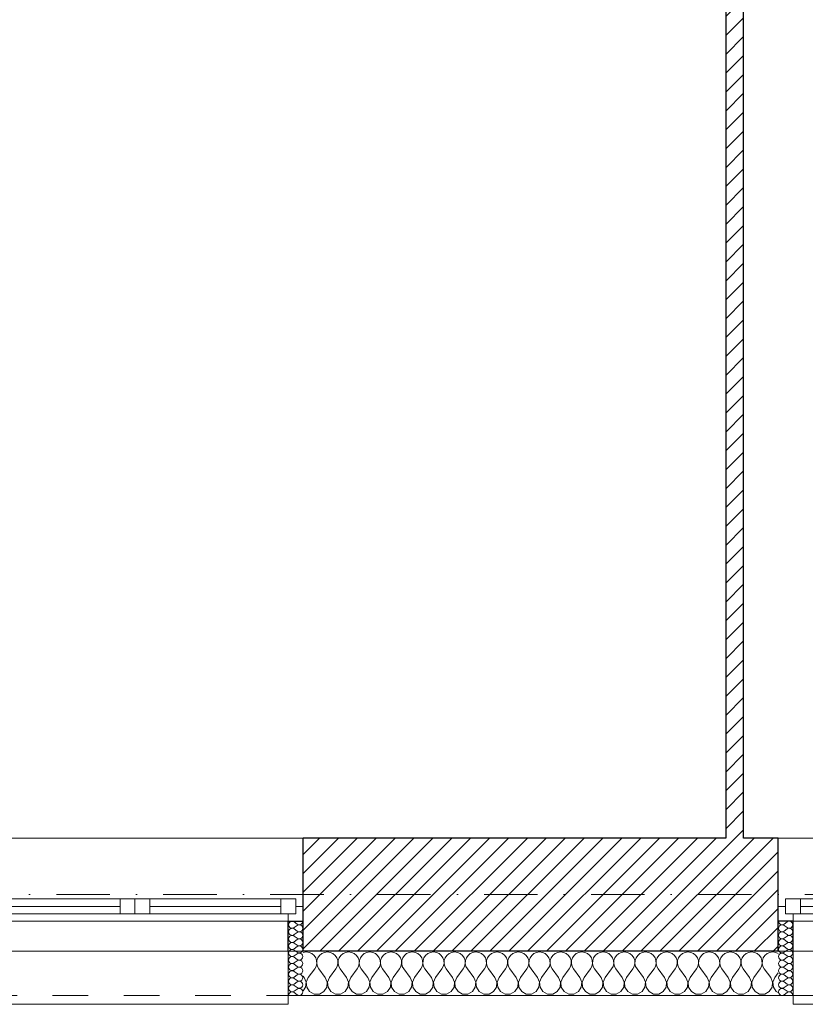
# Model space of a CAD drawing. Header units: millimetres. Extents: x 172139 to 266886, y 89525 to 138225.
# Tile 5 of 72: x 182107 to 184752, y 106825 to 110143. Entities that reach past the tile are written whole.
import ezdxf

# ---------------------------------------------------------------- set-up
doc = ezdxf.new("R2010")
doc.units = ezdxf.units.MM
doc.header["$MEASUREMENT"] = 0
doc.linetypes.add('Kropki i Kreski', pattern=[360, 180, -90, 0, -90])
doc.linetypes.add('Przerywana', pattern=[240, 120, -120])
for name, color, linetype in [('Konstrukcja - Siatki mod', 7, 'Continuous'), ('KR_INW', 7, 'Continuous'), ('NAPIS_SODON', 7, 'Continuous'), ('Okna ArchiCADa', 7, 'Continuous')]:
    doc.layers.add(name, color=color, linetype=linetype)
doc.layers.add('Konstrukcja - Siatki mod_Nr_pióra__48', color=7, linetype='Continuous', lineweight=15, true_color=0xa80f02)
doc.layers.add('KR_INW_Nr_pióra__102', color=7, linetype='Continuous', lineweight=5, true_color=0xcccccc)
for name, color, linetype, lineweight in [('KR_INW_Nr_pióra__101', 252, 'Continuous', 5), ('KR_INW_Nr_pióra__27', 7, 'Continuous', 25), ('KR_INW_Nr_pióra__47', 7, 'Continuous', 15), ('NAPIS_SODON_Nr_pióra__1', 7, 'Continuous', 13), ('Okna ArchiCADa_Nr_pióra__1', 7, 'Continuous', 13), ('Okna ArchiCADa_Nr_pióra__27', 7, 'Continuous', 25)]:
    doc.layers.add(name, color=color, linetype=linetype, lineweight=lineweight)
pattern_1 = [(45, (0, 0), (-31.819804, 31.819804), [])]

# ---------------------------------------------------------------- blocks, each defined once
blk = doc.blocks.new('Strop_1', base_point=(179225, 121523.3))
at = {"layer": 'NAPIS_SODON_Nr_pióra__1', "linetype": 'Continuous', "flags": 128}
blk.add_lwpolyline([(179225, 121523.3), (179225.9, 107003.8), (250898.3, 107008.3), (250897.4, 121527.8)], close=True, dxfattribs=at)
blk = doc.blocks.new('*X148')
at = {"layer": 'KR_INW_Nr_pióra__102', "linetype": 'Continuous'}
for p, q in [((183061.7, 107000.2), (183061.2, 107000)), ((183071.4, 107001.6), (183061.7, 107000.2)), ((183081.2, 107000.2), (183071.4, 107001.6)), ((183090.2, 106996.2), (183081.2, 107000.2)), ((183097.8, 106989.9), (183090.2, 106996.2)), ((183103.4, 106981.8), (183097.8, 106989.9)), ((183106.5, 106972.5), (183103.4, 106981.8)), ((183107, 106962.6), (183106.5, 106972.5)), ((183107.8, 106972.5), (183107.3, 106962.6)), ((183110.9, 106981.8), (183107.8, 106972.5)), ((183116.5, 106989.9), (183110.9, 106981.8)), ((183124.1, 106996.2), (183116.5, 106989.9)), ((183133.1, 107000.2), (183124.1, 106996.2)), ((183142.9, 107001.6), (183133.1, 107000.2)), ((183152.6, 107000.2), (183142.9, 107001.6)), ((183161.6, 106996.2), (183152.6, 107000.2)), ((183169.2, 106989.9), (183161.6, 106996.2)), ((183174.8, 106981.8), (183169.2, 106989.9)), ((183177.9, 106972.5), (183174.8, 106981.8)), ((183178.4, 106962.6), (183177.9, 106972.5)), ((183179.2, 106972.5), (183178.7, 106962.6)), ((183182.3, 106981.8), (183179.2, 106972.5)), ((183187.9, 106989.9), (183182.3, 106981.8)), ((183195.5, 106996.2), (183187.9, 106989.9)), ((183204.5, 107000.2), (183195.5, 106996.2)), ((183214.3, 107001.6), (183204.5, 107000.2)), ((183224, 107000.2), (183214.3, 107001.6)), ((183233.1, 106996.2), (183224, 107000.2)), ((183240.6, 106989.9), (183233.1, 106996.2)), ((183246.2, 106981.8), (183240.6, 106989.9)), ((183249.4, 106972.5), (183246.2, 106981.8)), ((183249.9, 106962.6), (183249.4, 106972.5)), ((183250.6, 106972.5), (183250.1, 106962.6)), ((183253.8, 106981.8), (183250.6, 106972.5)), ((183259.4, 106989.9), (183253.8, 106981.8)), ((183266.9, 106996.2), (183259.4, 106989.9)), ((183276, 107000.2), (183266.9, 106996.2)), ((183285.7, 107001.6), (183276, 107000.2)), ((183295.5, 107000.2), (183285.7, 107001.6)), ((183304.5, 106996.2), (183295.5, 107000.2)), ((183312.1, 106989.9), (183304.5, 106996.2)), ((183317.7, 106981.8), (183312.1, 106989.9)), ((183320.8, 106972.5), (183317.7, 106981.8)), ((183321.3, 106962.6), (183320.8, 106972.5)), ((183322.1, 106972.5), (183321.6, 106962.6)), ((183325.2, 106981.8), (183322.1, 106972.5)), ((183330.8, 106989.9), (183325.2, 106981.8)), ((183338.4, 106996.2), (183330.8, 106989.9)), ((183347.4, 107000.2), (183338.4, 106996.2)), ((183357.1, 107001.6), (183347.4, 107000.2)), ((183366.9, 107000.2), (183357.1, 107001.6)), ((183375.9, 106996.2), (183366.9, 107000.2)), ((183383.5, 106989.9), (183375.9, 106996.2)), ((183389.1, 106981.8), (183383.5, 106989.9)), ((183392.2, 106972.5), (183389.1, 106981.8)), ((183392.7, 106962.6), (183392.2, 106972.5)), ((183393.5, 106972.5), (183393, 106962.6)), ((183396.6, 106981.8), (183393.5, 106972.5)), ((183402.2, 106989.9), (183396.6, 106981.8)), ((183409.8, 106996.2), (183402.2, 106989.9)), ((183418.8, 107000.2), (183409.8, 106996.2)), ((183428.6, 107001.6), (183418.8, 107000.2)), ((183438.3, 107000.2), (183428.6, 107001.6)), ((183447.3, 106996.2), (183438.3, 107000.2)), ((183454.9, 106989.9), (183447.3, 106996.2)), ((183460.5, 106981.8), (183454.9, 106989.9)), ((183463.7, 106972.5), (183460.5, 106981.8)), ((183464.1, 106962.6), (183463.7, 106972.5)), ((183464.9, 106972.5), (183464.4, 106962.6)), ((183468.1, 106981.8), (183464.9, 106972.5)), ((183473.6, 106989.9), (183468.1, 106981.8)), ((183481.2, 106996.2), (183473.6, 106989.9)), ((183490.2, 107000.2), (183481.2, 106996.2)), ((183500, 107001.6), (183490.2, 107000.2)), ((183509.8, 107000.2), (183500, 107001.6)), ((183518.8, 106996.2), (183509.8, 107000.2)), ((183526.4, 106989.9), (183518.8, 106996.2)), ((183531.9, 106981.8), (183526.4, 106989.9)), ((183535.1, 106972.5), (183531.9, 106981.8)), ((183535.6, 106962.6), (183535.1, 106972.5)), ((183536.3, 106972.5), (183535.9, 106962.6)), ((183539.5, 106981.8), (183536.3, 106972.5)), ((183545.1, 106989.9), (183539.5, 106981.8)), ((183552.7, 106996.2), (183545.1, 106989.9)), ((183561.7, 107000.2), (183552.7, 106996.2)), ((183571.4, 107001.6), (183561.7, 107000.2)), ((183581.2, 107000.2), (183571.4, 107001.6)), ((183590.2, 106996.2), (183581.2, 107000.2)), ((183597.8, 106989.9), (183590.2, 106996.2)), ((183603.4, 106981.8), (183597.8, 106989.9)), ((183606.5, 106972.5), (183603.4, 106981.8)), ((183607, 106962.6), (183606.5, 106972.5)), ((183607.8, 106972.5), (183607.3, 106962.6)), ((183610.9, 106981.8), (183607.8, 106972.5)), ((183616.5, 106989.9), (183610.9, 106981.8)), ((183624.1, 106996.2), (183616.5, 106989.9)), ((183633.1, 107000.2), (183624.1, 106996.2)), ((183642.9, 107001.6), (183633.1, 107000.2)), ((183652.6, 107000.2), (183642.9, 107001.6)), ((183661.6, 106996.2), (183652.6, 107000.2)), ((183669.2, 106989.9), (183661.6, 106996.2)), ((183674.8, 106981.8), (183669.2, 106989.9)), ((183677.9, 106972.5), (183674.8, 106981.8)), ((183678.4, 106962.6), (183677.9, 106972.5)), ((183679.2, 106972.5), (183678.7, 106962.6)), ((183682.3, 106981.8), (183679.2, 106972.5)), ((183687.9, 106989.9), (183682.3, 106981.8)), ((183695.5, 106996.2), (183687.9, 106989.9)), ((183704.5, 107000.2), (183695.5, 106996.2)), ((183714.3, 107001.6), (183704.5, 107000.2)), ((183724, 107000.2), (183714.3, 107001.6)), ((183733.1, 106996.2), (183724, 107000.2)), ((183740.6, 106989.9), (183733.1, 106996.2)), ((183746.2, 106981.8), (183740.6, 106989.9)), ((183749.4, 106972.5), (183746.2, 106981.8)), ((183749.9, 106962.6), (183749.4, 106972.5)), ((183750.6, 106972.5), (183750.1, 106962.6)), ((183753.8, 106981.8), (183750.6, 106972.5)), ((183759.4, 106989.9), (183753.8, 106981.8)), ((183766.9, 106996.2), (183759.4, 106989.9)), ((183776, 107000.2), (183766.9, 106996.2)), ((183785.7, 107001.6), (183776, 107000.2)), ((183795.5, 107000.2), (183785.7, 107001.6)), ((183804.5, 106996.2), (183795.5, 107000.2)), ((183812.1, 106989.9), (183804.5, 106996.2)), ((183817.7, 106981.8), (183812.1, 106989.9)), ((183820.8, 106972.5), (183817.7, 106981.8)), ((183821.3, 106962.6), (183820.8, 106972.5)), ((183822.1, 106972.5), (183821.6, 106962.6)), ((183825.2, 106981.8), (183822.1, 106972.5)), ((183830.8, 106989.9), (183825.2, 106981.8)), ((183838.4, 106996.2), (183830.8, 106989.9)), ((183847.4, 107000.2), (183838.4, 106996.2)), ((183857.1, 107001.6), (183847.4, 107000.2)), ((183866.9, 107000.2), (183857.1, 107001.6)), ((183875.9, 106996.2), (183866.9, 107000.2)), ((183883.5, 106989.9), (183875.9, 106996.2)), ((183889.1, 106981.8), (183883.5, 106989.9)), ((183892.2, 106972.5), (183889.1, 106981.8)), ((183892.7, 106962.6), (183892.2, 106972.5)), ((183893.5, 106972.5), (183893, 106962.6)), ((183896.6, 106981.8), (183893.5, 106972.5)), ((183902.2, 106989.9), (183896.6, 106981.8)), ((183909.8, 106996.2), (183902.2, 106989.9)), ((183918.8, 107000.2), (183909.8, 106996.2)), ((183928.6, 107001.6), (183918.8, 107000.2)), ((183938.3, 107000.2), (183928.6, 107001.6)), ((183947.3, 106996.2), (183938.3, 107000.2)), ((183954.9, 106989.9), (183947.3, 106996.2)), ((183960.5, 106981.8), (183954.9, 106989.9)), ((183963.7, 106972.5), (183960.5, 106981.8)), ((183964.1, 106962.6), (183963.7, 106972.5)), ((183964.9, 106972.5), (183964.4, 106962.6)), ((183968.1, 106981.8), (183964.9, 106972.5)), ((183973.6, 106989.9), (183968.1, 106981.8)), ((183981.2, 106996.2), (183973.6, 106989.9)), ((183990.2, 107000.2), (183981.2, 106996.2)), ((184000, 107001.6), (183990.2, 107000.2)), ((184009.8, 107000.2), (184000, 107001.6)), ((184018.8, 106996.2), (184009.8, 107000.2)), ((184026.4, 106989.9), (184018.8, 106996.2)), ((184031.9, 106981.8), (184026.4, 106989.9)), ((184035.1, 106972.5), (184031.9, 106981.8)), ((184035.6, 106962.6), (184035.1, 106972.5)), ((184036.3, 106972.5), (184035.9, 106962.6)), ((184039.5, 106981.8), (184036.3, 106972.5)), ((184045.1, 106989.9), (184039.5, 106981.8)), ((184052.7, 106996.2), (184045.1, 106989.9)), ((184061.7, 107000.2), (184052.7, 106996.2)), ((184071.4, 107001.6), (184061.7, 107000.2)), ((184081.2, 107000.2), (184071.4, 107001.6)), ((184090.2, 106996.2), (184081.2, 107000.2)), ((184097.8, 106989.9), (184090.2, 106996.2)), ((184103.4, 106981.8), (184097.8, 106989.9)), ((184106.5, 106972.5), (184103.4, 106981.8)), ((184107, 106962.6), (184106.5, 106972.5)), ((184107.8, 106972.5), (184107.3, 106962.6)), ((184110.9, 106981.8), (184107.8, 106972.5)), ((184116.5, 106989.9), (184110.9, 106981.8)), ((184124.1, 106996.2), (184116.5, 106989.9)), ((184133.1, 107000.2), (184124.1, 106996.2)), ((184142.9, 107001.6), (184133.1, 107000.2)), ((184152.6, 107000.2), (184142.9, 107001.6)), ((184161.6, 106996.2), (184152.6, 107000.2)), ((184169.2, 106989.9), (184161.6, 106996.2)), ((184174.8, 106981.8), (184169.2, 106989.9)), ((184177.9, 106972.5), (184174.8, 106981.8)), ((184178.4, 106962.6), (184177.9, 106972.5)), ((184179.2, 106972.5), (184178.7, 106962.6)), ((184182.3, 106981.8), (184179.2, 106972.5)), ((184187.9, 106989.9), (184182.3, 106981.8)), ((184195.5, 106996.2), (184187.9, 106989.9)), ((184204.5, 107000.2), (184195.5, 106996.2)), ((184214.3, 107001.6), (184204.5, 107000.2)), ((184224, 107000.2), (184214.3, 107001.6)), ((184233.1, 106996.2), (184224, 107000.2)), ((184240.6, 106989.9), (184233.1, 106996.2)), ((184246.2, 106981.8), (184240.6, 106989.9)), ((184249.4, 106972.5), (184246.2, 106981.8)), ((184249.9, 106962.6), (184249.4, 106972.5)), ((184250.6, 106972.5), (184250.1, 106962.6)), ((184253.8, 106981.8), (184250.6, 106972.5)), ((184259.4, 106989.9), (184253.8, 106981.8)), ((184266.9, 106996.2), (184259.4, 106989.9)), ((184276, 107000.2), (184266.9, 106996.2)), ((184285.7, 107001.6), (184276, 107000.2)), ((184295.5, 107000.2), (184285.7, 107001.6)), ((184304.5, 106996.2), (184295.5, 107000.2)), ((184312.1, 106989.9), (184304.5, 106996.2)), ((184317.7, 106981.8), (184312.1, 106989.9)), ((184320.8, 106972.5), (184317.7, 106981.8)), ((184321.3, 106962.6), (184320.8, 106972.5)), ((184322.1, 106972.5), (184321.6, 106962.6)), ((184325.2, 106981.8), (184322.1, 106972.5)), ((184330.8, 106989.9), (184325.2, 106981.8)), ((184338.4, 106996.2), (184330.8, 106989.9)), ((184347.4, 107000.2), (184338.4, 106996.2)), ((184357.1, 107001.6), (184347.4, 107000.2)), ((184366.9, 107000.2), (184357.1, 107001.6)), ((184375.9, 106996.2), (184366.9, 107000.2)), ((184383.5, 106989.9), (184375.9, 106996.2)), ((184389.1, 106981.8), (184383.5, 106989.9)), ((184392.2, 106972.5), (184389.1, 106981.8)), ((184392.7, 106962.6), (184392.2, 106972.5)), ((184393.5, 106972.5), (184393, 106962.6)), ((184396.6, 106981.8), (184393.5, 106972.5)), ((184402.2, 106989.9), (184396.6, 106981.8)), ((184409.8, 106996.2), (184402.2, 106989.9)), ((184418.8, 107000.2), (184409.8, 106996.2)), ((184428.6, 107001.6), (184418.8, 107000.2)), ((184438.3, 107000.2), (184428.6, 107001.6)), ((184447.3, 106996.2), (184438.3, 107000.2)), ((184454.9, 106989.9), (184447.3, 106996.2)), ((184460.5, 106981.8), (184454.9, 106989.9)), ((184463.7, 106972.5), (184460.5, 106981.8)), ((184464.1, 106962.6), (184463.7, 106972.5)), ((184464.9, 106972.5), (184464.4, 106962.6)), ((184468.1, 106981.8), (184464.9, 106972.5)), ((184473.6, 106989.9), (184468.1, 106981.8)), ((184481.2, 106996.2), (184473.6, 106989.9)), ((184490.2, 107000.2), (184481.2, 106996.2)), ((184500, 107001.6), (184490.2, 107000.2)), ((184509.8, 107000.2), (184500, 107001.6)), ((184518.8, 106996.2), (184509.8, 107000.2)), ((184526.4, 106989.9), (184518.8, 106996.2)), ((184531.9, 106981.8), (184526.4, 106989.9)), ((184535.1, 106972.5), (184531.9, 106981.8)), ((184535.6, 106962.6), (184535.1, 106972.5)), ((184536.3, 106972.5), (184535.9, 106962.6)), ((184539.5, 106981.8), (184536.3, 106972.5)), ((184545.1, 106989.9), (184539.5, 106981.8)), ((184552.7, 106996.2), (184545.1, 106989.9)), ((184561.7, 107000.2), (184552.7, 106996.2)), ((184571.4, 107001.6), (184561.7, 107000.2)), ((184581.2, 107000.2), (184571.4, 107001.6)), ((184590.2, 106996.2), (184581.2, 107000.2)), ((184597.8, 106989.9), (184590.2, 106996.2)), ((184603.4, 106981.8), (184597.8, 106989.9)), ((184606.5, 106972.5), (184603.4, 106981.8)), ((184607, 106962.6), (184606.5, 106972.5)), ((184607.8, 106972.5), (184607.3, 106962.6)), ((184610.9, 106981.8), (184607.8, 106972.5)), ((184616.5, 106989.9), (184610.9, 106981.8)), ((184624.1, 106996.2), (184616.5, 106989.9)), ((184633.1, 107000.2), (184624.1, 106996.2)), ((184642.9, 107001.6), (184633.1, 107000.2)), ((184652.6, 107000.2), (184642.9, 107001.6)), ((184661.1, 106996.5), (184652.6, 107000.2)), ((183078.6, 106915.9), (183100, 106944.4)), ((183100, 106944.4), (183104.8, 106953.1)), ((183104.8, 106953.1), (183107, 106962.6)), ((183107.3, 106962.6), (183109.5, 106953.1)), ((183109.5, 106953.1), (183114.3, 106944.4)), ((183135.7, 106915.9), (183114.3, 106944.4)), ((183150, 106915.9), (183171.4, 106944.4)), ((183171.4, 106944.4), (183176.2, 106953.1)), ((183176.2, 106953.1), (183178.4, 106962.6)), ((183178.7, 106962.6), (183180.9, 106953.1)), ((183180.9, 106953.1), (183185.7, 106944.4)), ((183207.1, 106915.9), (183185.7, 106944.4)), ((183221.4, 106915.9), (183242.9, 106944.4)), ((183242.9, 106944.4), (183247.6, 106953.1)), ((183247.6, 106953.1), (183249.9, 106962.6)), ((183250.1, 106962.6), (183252.4, 106953.1)), ((183252.4, 106953.1), (183257.1, 106944.4)), ((183278.6, 106915.9), (183257.1, 106944.4)), ((183292.9, 106915.9), (183314.3, 106944.4)), ((183314.3, 106944.4), (183319.1, 106953.1)), ((183319.1, 106953.1), (183321.3, 106962.6)), ((183321.6, 106962.6), (183323.8, 106953.1)), ((183323.8, 106953.1), (183328.6, 106944.4)), ((183350, 106915.9), (183328.6, 106944.4)), ((183364.3, 106915.9), (183385.7, 106944.4)), ((183385.7, 106944.4), (183390.5, 106953.1)), ((183390.5, 106953.1), (183392.7, 106962.6)), ((183393, 106962.6), (183395.2, 106953.1)), ((183395.2, 106953.1), (183400, 106944.4)), ((183421.4, 106915.9), (183400, 106944.4)), ((183435.7, 106915.9), (183457.1, 106944.4)), ((183457.1, 106944.4), (183461.9, 106953.1)), ((183461.9, 106953.1), (183464.1, 106962.6)), ((183464.4, 106962.6), (183466.7, 106953.1)), ((183466.7, 106953.1), (183471.4, 106944.4)), ((183492.9, 106915.9), (183471.4, 106944.4)), ((183507.1, 106915.9), (183528.6, 106944.4)), ((183528.6, 106944.4), (183533.3, 106953.1)), ((183533.3, 106953.1), (183535.6, 106962.6)), ((183535.9, 106962.6), (183538.1, 106953.1)), ((183538.1, 106953.1), (183542.9, 106944.4)), ((183564.3, 106915.9), (183542.9, 106944.4)), ((183578.6, 106915.9), (183600, 106944.4)), ((183600, 106944.4), (183604.8, 106953.1)), ((183604.8, 106953.1), (183607, 106962.6)), ((183607.3, 106962.6), (183609.5, 106953.1)), ((183609.5, 106953.1), (183614.3, 106944.4)), ((183635.7, 106915.9), (183614.3, 106944.4)), ((183650, 106915.9), (183671.4, 106944.4)), ((183671.4, 106944.4), (183676.2, 106953.1)), ((183676.2, 106953.1), (183678.4, 106962.6)), ((183678.7, 106962.6), (183680.9, 106953.1)), ((183680.9, 106953.1), (183685.7, 106944.4)), ((183707.1, 106915.9), (183685.7, 106944.4)), ((183721.4, 106915.9), (183742.9, 106944.4)), ((183742.9, 106944.4), (183747.6, 106953.1)), ((183747.6, 106953.1), (183749.9, 106962.6)), ((183750.1, 106962.6), (183752.4, 106953.1)), ((183752.4, 106953.1), (183757.1, 106944.4)), ((183778.6, 106915.9), (183757.1, 106944.4)), ((183792.9, 106915.9), (183814.3, 106944.4)), ((183814.3, 106944.4), (183819.1, 106953.1)), ((183819.1, 106953.1), (183821.3, 106962.6)), ((183821.6, 106962.6), (183823.8, 106953.1)), ((183823.8, 106953.1), (183828.6, 106944.4)), ((183850, 106915.9), (183828.6, 106944.4)), ((183864.3, 106915.9), (183885.7, 106944.4)), ((183885.7, 106944.4), (183890.5, 106953.1)), ((183890.5, 106953.1), (183892.7, 106962.6)), ((183893, 106962.6), (183895.2, 106953.1)), ((183895.2, 106953.1), (183900, 106944.4)), ((183921.4, 106915.9), (183900, 106944.4)), ((183935.7, 106915.9), (183957.1, 106944.4)), ((183957.1, 106944.4), (183961.9, 106953.1)), ((183961.9, 106953.1), (183964.1, 106962.6)), ((183964.4, 106962.6), (183966.7, 106953.1)), ((183966.7, 106953.1), (183971.4, 106944.4)), ((183992.9, 106915.9), (183971.4, 106944.4)), ((184007.1, 106915.9), (184028.6, 106944.4)), ((184028.6, 106944.4), (184033.3, 106953.1)), ((184033.3, 106953.1), (184035.6, 106962.6)), ((184035.9, 106962.6), (184038.1, 106953.1)), ((184038.1, 106953.1), (184042.9, 106944.4)), ((184064.3, 106915.9), (184042.9, 106944.4)), ((184078.6, 106915.9), (184100, 106944.4)), ((184100, 106944.4), (184104.8, 106953.1)), ((184104.8, 106953.1), (184107, 106962.6)), ((184107.3, 106962.6), (184109.5, 106953.1)), ((184109.5, 106953.1), (184114.3, 106944.4)), ((184135.7, 106915.9), (184114.3, 106944.4)), ((184150, 106915.9), (184171.4, 106944.4)), ((184171.4, 106944.4), (184176.2, 106953.1)), ((184176.2, 106953.1), (184178.4, 106962.6)), ((184178.7, 106962.6), (184180.9, 106953.1)), ((184180.9, 106953.1), (184185.7, 106944.4)), ((184207.1, 106915.9), (184185.7, 106944.4)), ((184221.4, 106915.9), (184242.9, 106944.4)), ((184242.9, 106944.4), (184247.6, 106953.1)), ((184247.6, 106953.1), (184249.9, 106962.6)), ((184250.1, 106962.6), (184252.4, 106953.1)), ((184252.4, 106953.1), (184257.1, 106944.4)), ((184278.6, 106915.9), (184257.1, 106944.4)), ((184292.9, 106915.9), (184314.3, 106944.4)), ((184314.3, 106944.4), (184319.1, 106953.1)), ((184319.1, 106953.1), (184321.3, 106962.6)), ((184321.6, 106962.6), (184323.8, 106953.1)), ((184323.8, 106953.1), (184328.6, 106944.4)), ((184350, 106915.9), (184328.6, 106944.4)), ((184364.3, 106915.9), (184385.7, 106944.4)), ((184385.7, 106944.4), (184390.5, 106953.1)), ((184390.5, 106953.1), (184392.7, 106962.6)), ((184393, 106962.6), (184395.2, 106953.1)), ((184395.2, 106953.1), (184400, 106944.4)), ((184421.4, 106915.9), (184400, 106944.4)), ((184435.7, 106915.9), (184457.1, 106944.4)), ((184457.1, 106944.4), (184461.9, 106953.1)), ((184461.9, 106953.1), (184464.1, 106962.6)), ((184464.4, 106962.6), (184466.7, 106953.1)), ((184466.7, 106953.1), (184471.4, 106944.4)), ((184492.9, 106915.9), (184471.4, 106944.4)), ((184507.1, 106915.9), (184528.6, 106944.4)), ((184528.6, 106944.4), (184533.3, 106953.1)), ((184533.3, 106953.1), (184535.6, 106962.6)), ((184535.9, 106962.6), (184538.1, 106953.1)), ((184538.1, 106953.1), (184542.9, 106944.4)), ((184564.3, 106915.9), (184542.9, 106944.4)), ((184578.6, 106915.9), (184600, 106944.4)), ((184600, 106944.4), (184604.8, 106953.1)), ((184604.8, 106953.1), (184607, 106962.6)), ((184607.3, 106962.6), (184609.5, 106953.1)), ((184609.5, 106953.1), (184614.3, 106944.4)), ((184635.7, 106915.9), (184614.3, 106944.4)), ((183064.3, 106915.9), (183061.2, 106920)), ((183071, 106899.8), (183064.3, 106915.9)), ((183078.6, 106915.9), (183071.8, 106899.8)), ((183142.4, 106899.8), (183135.7, 106915.9)), ((183150, 106915.9), (183143.3, 106899.8)), ((183213.9, 106899.8), (183207.1, 106915.9)), ((183221.4, 106915.9), (183214.7, 106899.8)), ((183285.3, 106899.8), (183278.6, 106915.9)), ((183292.9, 106915.9), (183286.1, 106899.8)), ((183356.7, 106899.8), (183350, 106915.9)), ((183364.3, 106915.9), (183357.6, 106899.8)), ((183428.2, 106899.8), (183421.4, 106915.9)), ((183435.7, 106915.9), (183429, 106899.8)), ((183499.6, 106899.8), (183492.9, 106915.9)), ((183507.1, 106915.9), (183500.4, 106899.8)), ((183571, 106899.8), (183564.3, 106915.9)), ((183578.6, 106915.9), (183571.8, 106899.8)), ((183642.4, 106899.8), (183635.7, 106915.9)), ((183650, 106915.9), (183643.3, 106899.8)), ((183713.9, 106899.8), (183707.1, 106915.9)), ((183721.4, 106915.9), (183714.7, 106899.8)), ((183785.3, 106899.8), (183778.6, 106915.9)), ((183792.9, 106915.9), (183786.1, 106899.8)), ((183856.7, 106899.8), (183850, 106915.9)), ((183864.3, 106915.9), (183857.6, 106899.8)), ((183928.2, 106899.8), (183921.4, 106915.9)), ((183935.7, 106915.9), (183929, 106899.8)), ((183999.6, 106899.8), (183992.9, 106915.9)), ((184007.1, 106915.9), (184000.4, 106899.8)), ((184071, 106899.8), (184064.3, 106915.9)), ((184078.6, 106915.9), (184071.8, 106899.8)), ((184142.4, 106899.8), (184135.7, 106915.9)), ((184150, 106915.9), (184143.3, 106899.8)), ((184213.9, 106899.8), (184207.1, 106915.9)), ((184221.4, 106915.9), (184214.7, 106899.8)), ((184285.3, 106899.8), (184278.6, 106915.9)), ((184292.9, 106915.9), (184286.1, 106899.8)), ((184356.7, 106899.8), (184350, 106915.9)), ((184364.3, 106915.9), (184357.6, 106899.8)), ((184428.2, 106899.8), (184421.4, 106915.9)), ((184435.7, 106915.9), (184429, 106899.8)), ((184499.6, 106899.8), (184492.9, 106915.9)), ((184507.1, 106915.9), (184500.4, 106899.8)), ((184571, 106899.8), (184564.3, 106915.9)), ((184578.6, 106915.9), (184571.8, 106899.8)), ((184642.4, 106899.8), (184635.7, 106915.9)), ((184650, 106915.9), (184643.3, 106899.8)), ((184650, 106915.9), (184661.1, 106930.7)), ((183061.2, 106870.1), (183069.4, 106882.5)), ((183069.4, 106882.5), (183071, 106899.8)), ((183071.8, 106899.8), (183073.5, 106882.5)), ((183073.5, 106882.5), (183083.1, 106868)), ((183131.2, 106868), (183140.8, 106882.5)), ((183140.8, 106882.5), (183142.4, 106899.8)), ((183143.3, 106899.8), (183144.9, 106882.5)), ((183144.9, 106882.5), (183154.5, 106868)), ((183202.6, 106868), (183212.2, 106882.5)), ((183212.2, 106882.5), (183213.9, 106899.8)), ((183214.7, 106899.8), (183216.3, 106882.5)), ((183216.3, 106882.5), (183226, 106868)), ((183274, 106868), (183283.7, 106882.5)), ((183283.7, 106882.5), (183285.3, 106899.8)), ((183286.1, 106899.8), (183287.8, 106882.5)), ((183287.8, 106882.5), (183297.4, 106868)), ((183345.5, 106868), (183355.1, 106882.5)), ((183355.1, 106882.5), (183356.7, 106899.8)), ((183357.6, 106899.8), (183359.2, 106882.5)), ((183359.2, 106882.5), (183368.8, 106868)), ((183416.9, 106868), (183426.5, 106882.5)), ((183426.5, 106882.5), (183428.2, 106899.8)), ((183429, 106899.8), (183430.6, 106882.5)), ((183430.6, 106882.5), (183440.3, 106868)), ((183488.3, 106868), (183497.9, 106882.5)), ((183497.9, 106882.5), (183499.6, 106899.8)), ((183500.4, 106899.8), (183502.1, 106882.5)), ((183502.1, 106882.5), (183511.7, 106868)), ((183559.7, 106868), (183569.4, 106882.5)), ((183569.4, 106882.5), (183571, 106899.8)), ((183571.8, 106899.8), (183573.5, 106882.5)), ((183573.5, 106882.5), (183583.1, 106868)), ((183631.2, 106868), (183640.8, 106882.5)), ((183640.8, 106882.5), (183642.4, 106899.8)), ((183643.3, 106899.8), (183644.9, 106882.5)), ((183644.9, 106882.5), (183654.5, 106868)), ((183702.6, 106868), (183712.2, 106882.5)), ((183712.2, 106882.5), (183713.9, 106899.8)), ((183714.7, 106899.8), (183716.3, 106882.5)), ((183716.3, 106882.5), (183726, 106868)), ((183774, 106868), (183783.7, 106882.5)), ((183783.7, 106882.5), (183785.3, 106899.8)), ((183786.1, 106899.8), (183787.8, 106882.5)), ((183787.8, 106882.5), (183797.4, 106868)), ((183845.5, 106868), (183855.1, 106882.5)), ((183855.1, 106882.5), (183856.7, 106899.8)), ((183857.6, 106899.8), (183859.2, 106882.5)), ((183859.2, 106882.5), (183868.8, 106868)), ((183916.9, 106868), (183926.5, 106882.5)), ((183926.5, 106882.5), (183928.2, 106899.8)), ((183929, 106899.8), (183930.6, 106882.5)), ((183930.6, 106882.5), (183940.3, 106868)), ((183988.3, 106868), (183997.9, 106882.5)), ((183997.9, 106882.5), (183999.6, 106899.8)), ((184000.4, 106899.8), (184002.1, 106882.5)), ((184002.1, 106882.5), (184011.7, 106868)), ((184059.7, 106868), (184069.4, 106882.5)), ((184069.4, 106882.5), (184071, 106899.8)), ((184071.8, 106899.8), (184073.5, 106882.5)), ((184073.5, 106882.5), (184083.1, 106868)), ((184131.2, 106868), (184140.8, 106882.5)), ((184140.8, 106882.5), (184142.4, 106899.8)), ((184143.3, 106899.8), (184144.9, 106882.5)), ((184144.9, 106882.5), (184154.5, 106868)), ((184202.6, 106868), (184212.2, 106882.5)), ((184212.2, 106882.5), (184213.9, 106899.8)), ((184214.7, 106899.8), (184216.3, 106882.5)), ((184216.3, 106882.5), (184226, 106868)), ((184274, 106868), (184283.7, 106882.5)), ((184283.7, 106882.5), (184285.3, 106899.8)), ((184286.1, 106899.8), (184287.8, 106882.5)), ((184287.8, 106882.5), (184297.4, 106868)), ((184345.5, 106868), (184355.1, 106882.5)), ((184355.1, 106882.5), (184356.7, 106899.8)), ((184357.6, 106899.8), (184359.2, 106882.5)), ((184359.2, 106882.5), (184368.8, 106868)), ((184416.9, 106868), (184426.5, 106882.5)), ((184426.5, 106882.5), (184428.2, 106899.8)), ((184429, 106899.8), (184430.6, 106882.5)), ((184430.6, 106882.5), (184440.3, 106868)), ((184488.3, 106868), (184497.9, 106882.5)), ((184497.9, 106882.5), (184499.6, 106899.8)), ((184500.4, 106899.8), (184502.1, 106882.5)), ((184502.1, 106882.5), (184511.7, 106868)), ((184559.7, 106868), (184569.4, 106882.5)), ((184569.4, 106882.5), (184571, 106899.8)), ((184571.8, 106899.8), (184573.5, 106882.5)), ((184573.5, 106882.5), (184583.1, 106868)), ((184631.2, 106868), (184640.8, 106882.5)), ((184640.8, 106882.5), (184642.4, 106899.8)), ((184643.3, 106899.8), (184644.9, 106882.5)), ((184644.9, 106882.5), (184654.5, 106868)), ((183083.1, 106868), (183098.4, 106859.8)), ((183098.4, 106859.8), (183115.8, 106859.8)), ((183115.8, 106859.8), (183131.2, 106868)), ((183154.5, 106868), (183169.9, 106859.8)), ((183169.9, 106859.8), (183187.3, 106859.8)), ((183187.3, 106859.8), (183202.6, 106868)), ((183226, 106868), (183241.3, 106859.8)), ((183241.3, 106859.8), (183258.7, 106859.8)), ((183258.7, 106859.8), (183274, 106868)), ((183297.4, 106868), (183312.7, 106859.8)), ((183312.7, 106859.8), (183330.1, 106859.8)), ((183330.1, 106859.8), (183345.5, 106868)), ((183368.8, 106868), (183384.2, 106859.8)), ((183384.2, 106859.8), (183401.6, 106859.8)), ((183401.6, 106859.8), (183416.9, 106868)), ((183440.3, 106868), (183455.6, 106859.8)), ((183455.6, 106859.8), (183473, 106859.8)), ((183473, 106859.8), (183488.3, 106868)), ((183511.7, 106868), (183527, 106859.8)), ((183527, 106859.8), (183544.4, 106859.8)), ((183544.4, 106859.8), (183559.7, 106868)), ((183583.1, 106868), (183598.4, 106859.8)), ((183598.4, 106859.8), (183615.8, 106859.8)), ((183615.8, 106859.8), (183631.2, 106868)), ((183654.5, 106868), (183669.9, 106859.8)), ((183669.9, 106859.8), (183687.3, 106859.8)), ((183687.3, 106859.8), (183702.6, 106868)), ((183726, 106868), (183741.3, 106859.8)), ((183741.3, 106859.8), (183758.7, 106859.8)), ((183758.7, 106859.8), (183774, 106868)), ((183797.4, 106868), (183812.7, 106859.8)), ((183812.7, 106859.8), (183830.1, 106859.8)), ((183830.1, 106859.8), (183845.5, 106868)), ((183868.8, 106868), (183884.2, 106859.8)), ((183884.2, 106859.8), (183901.6, 106859.8)), ((183901.6, 106859.8), (183916.9, 106868)), ((183940.3, 106868), (183955.6, 106859.8)), ((183955.6, 106859.8), (183973, 106859.8)), ((183973, 106859.8), (183988.3, 106868)), ((184011.7, 106868), (184027, 106859.8)), ((184027, 106859.8), (184044.4, 106859.8)), ((184044.4, 106859.8), (184059.7, 106868)), ((184083.1, 106868), (184098.4, 106859.8)), ((184098.4, 106859.8), (184115.8, 106859.8)), ((184115.8, 106859.8), (184131.2, 106868)), ((184154.5, 106868), (184169.9, 106859.8)), ((184169.9, 106859.8), (184187.3, 106859.8)), ((184187.3, 106859.8), (184202.6, 106868)), ((184226, 106868), (184241.3, 106859.8)), ((184241.3, 106859.8), (184258.7, 106859.8)), ((184258.7, 106859.8), (184274, 106868)), ((184297.4, 106868), (184312.7, 106859.8)), ((184312.7, 106859.8), (184330.1, 106859.8)), ((184330.1, 106859.8), (184345.5, 106868)), ((184368.8, 106868), (184384.2, 106859.8)), ((184384.2, 106859.8), (184401.6, 106859.8)), ((184401.6, 106859.8), (184416.9, 106868)), ((184440.3, 106868), (184455.6, 106859.8)), ((184455.6, 106859.8), (184473, 106859.8)), ((184473, 106859.8), (184488.3, 106868)), ((184511.7, 106868), (184527, 106859.8)), ((184527, 106859.8), (184544.4, 106859.8)), ((184544.4, 106859.8), (184559.7, 106868)), ((184583.1, 106868), (184598.4, 106859.8)), ((184598.4, 106859.8), (184615.8, 106859.8)), ((184615.8, 106859.8), (184631.2, 106868)), ((184654.5, 106868), (184661.1, 106864.5))]:
    blk.add_line(p, q, dxfattribs=at)
blk = doc.blocks.new('*X170')
at = {"layer": 'KR_INW_Nr_pióra__102', "linetype": 'Continuous'}
for p, q in [((183040.9, 107095.6), (183031.4, 107102.8)), ((183040.9, 107090.9), (183031.4, 107083.7)), ((183040.9, 107071.8), (183031.4, 107079)), ((183040.9, 107067), (183031.4, 107059.9)), ((183040.9, 107048), (183031.4, 107055.1)), ((183040.9, 107043.2), (183031.4, 107036.1)), ((183040.9, 107024.2), (183031.4, 107031.3)), ((183040.9, 107019.4), (183031.4, 107012.3)), ((183040.9, 107000.4), (183031.4, 107007.5)), ((183040.9, 106995.6), (183031.4, 106988.5)), ((183040.9, 106976.6), (183031.4, 106983.7)), ((183040.9, 106971.8), (183031.4, 106964.7)), ((183040.9, 106952.8), (183031.4, 106959.9)), ((183040.9, 106948), (183031.4, 106940.9)), ((183040.9, 106929), (183031.4, 106936.1)), ((183040.9, 106924.2), (183031.4, 106917)), ((183040.9, 106905.1), (183031.4, 106912.3)), ((183040.9, 106900.4), (183031.4, 106893.2)), ((183040.9, 106881.3), (183031.4, 106888.5)), ((183040.9, 106876.6), (183031.4, 106869.4)), ((183040.9, 106857.5), (183031.4, 106864.7))]:
    blk.add_line(p, q, dxfattribs=at)
for centre, start, end in [((183024.3, 107093.2), 53.1301, 180), ((183048.1, 107105.1), 233.1301, 0), ((183024.3, 107093.2), 180, 306.8699), ((183024.3, 107069.4), 53.1301, 180), ((183024.3, 107069.4), 180, 306.8699), ((183048.1, 107081.3), 233.1301, 126.8699), ((183048.1, 107057.5), 233.1301, 126.8699), ((183024.3, 107045.6), 53.1301, 180), ((183024.3, 107045.6), 180, 306.8699), ((183048.1, 107033.7), 233.1301, 126.8699), ((183024.3, 107021.8), 53.1301, 180), ((183024.3, 107021.8), 180, 306.8699), ((183024.3, 106998), 53.1301, 180), ((183048.1, 107009.9), 233.1301, 126.8699), ((183024.3, 106998), 180, 306.8699), ((183024.3, 106974.2), 53.1301, 180), ((183024.3, 106974.2), 180, 306.8699), ((183048.1, 106986.1), 233.1301, 126.8699), ((183048.1, 106962.3), 233.1301, 126.8699), ((183024.3, 106950.4), 53.1301, 180), ((183024.3, 106950.4), 180, 306.8699), ((183024.3, 106926.6), 53.1301, 180), ((183048.1, 106938.5), 233.1301, 126.8699), ((183024.3, 106926.6), 180, 306.8699), ((183024.3, 106902.8), 53.1301, 180), ((183048.1, 106914.7), 233.1301, 126.8699), ((183024.3, 106902.8), 180, 306.8699), ((183024.3, 106879), 53.1301, 180), ((183024.3, 106879), 180, 306.8699), ((183048.1, 106890.9), 233.1301, 126.8699), ((183048.1, 106867), 233.1301, 126.8699), ((183024.3, 106855.1), 53.1301, 180)]:
    blk.add_arc(centre, 11.9, start, end, dxfattribs=at)
blk = doc.blocks.new('*X173')
at = {"layer": 'KR_INW_Nr_pióra__102', "linetype": 'Continuous'}
for p, q in [((184681.4, 107095.6), (184690.9, 107102.8)), ((184681.4, 107090.9), (184690.9, 107083.7)), ((184681.4, 107071.8), (184690.9, 107079)), ((184681.4, 107067), (184690.9, 107059.9)), ((184681.4, 107048), (184690.9, 107055.1)), ((184681.4, 107043.2), (184690.9, 107036.1)), ((184681.4, 107024.2), (184690.9, 107031.3)), ((184681.4, 107019.4), (184690.9, 107012.3)), ((184681.4, 107000.4), (184690.9, 107007.5)), ((184681.4, 106995.6), (184690.9, 106988.5)), ((184681.4, 106976.6), (184690.9, 106983.7)), ((184681.4, 106971.8), (184690.9, 106964.7)), ((184681.4, 106952.8), (184690.9, 106959.9)), ((184681.4, 106948), (184690.9, 106940.9)), ((184681.4, 106929), (184690.9, 106936.1)), ((184681.4, 106924.2), (184690.9, 106917)), ((184681.4, 106905.1), (184690.9, 106912.3)), ((184681.4, 106900.4), (184690.9, 106893.2)), ((184681.4, 106881.3), (184690.9, 106888.5)), ((184681.4, 106876.6), (184690.9, 106869.4)), ((184681.4, 106857.5), (184690.9, 106864.7))]:
    blk.add_line(p, q, dxfattribs=at)
for centre, start, end in [((184674.2, 107105.1), 180, 306.8699), ((184698.1, 107093.2), 0, 126.8699), ((184674.2, 107081.3), 53.1301, 306.8699), ((184674.2, 107057.5), 53.1301, 306.8699), ((184698.1, 107093.2), 233.1301, 0), ((184698.1, 107069.4), 0, 126.8699), ((184698.1, 107069.4), 233.1301, 0), ((184674.2, 107033.7), 53.1301, 306.8699), ((184698.1, 107045.6), 0, 126.8699), ((184698.1, 107045.6), 233.1301, 0), ((184674.2, 107009.9), 53.1301, 306.8699), ((184698.1, 107021.8), 0, 126.8699), ((184698.1, 107021.8), 233.1301, 0), ((184698.1, 106998), 0, 126.8699), ((184674.2, 106986.1), 53.1301, 306.8699), ((184674.2, 106962.3), 53.1301, 306.8699), ((184698.1, 106998), 233.1301, 0), ((184698.1, 106974.2), 0, 126.8699), ((184698.1, 106974.2), 233.1301, 0), ((184674.2, 106938.5), 53.1301, 306.8699), ((184698.1, 106950.4), 0, 126.8699), ((184698.1, 106950.4), 233.1301, 0), ((184698.1, 106926.6), 0, 126.8699), ((184674.2, 106914.7), 53.1301, 306.8699), ((184698.1, 106926.6), 233.1301, 0), ((184698.1, 106902.8), 0, 126.8699), ((184674.2, 106890.9), 53.1301, 306.8699), ((184674.2, 106867), 53.1301, 306.8699), ((184698.1, 106902.8), 233.1301, 0), ((184698.1, 106879), 0, 126.8699), ((184698.1, 106879), 233.1301, 0), ((184698.1, 106855.1), 0, 126.8699)]:
    blk.add_arc(centre, 11.9, start, end, dxfattribs=at)
blk = doc.blocks.new('Okno dwuskrzydłowe 19_5')
at = {"layer": 'Okna ArchiCADa_Nr_pióra__1', "linetype": 'Continuous'}
for p, q in [((-566.8, 230), (566.8, 230)), ((-566.8, 0), (-541.8, 0)), ((-541.8, 25), (-491.8, 25)), ((-541.8, -25), (-541.8, 25)), ((-541.8, 0), (-541.8, -25)), ((-491.8, 25), (-50, 25)), ((-491.8, 25), (-491.8, -25)), ((-491.8, 25), (-50, 25)), ((-491.8, 0), (-50, 0)), ((-50, -25), (-50, 25)), ((-50, 25), (0, 25)), ((0, 25), (0, -25)), ((0, 25), (50, 25)), ((0, -25), (0, 25)), ((50, 25), (491.8, 25)), ((50, 25), (50, -25)), ((50, 25), (491.8, 25)), ((50, 0), (491.8, 0)), ((491.8, -25), (491.8, 25)), ((491.8, 25), (541.8, 25)), ((541.8, 25), (541.8, -25)), ((541.8, -25), (541.8, 0)), ((541.8, 0), (566.8, 0)), ((-541.8, -25), (-516.8, -25)), ((-491.8, -25), (-541.8, -25)), ((-516.8, -25), (-516.8, -50)), ((-50, -25), (-491.8, -25)), ((0, -25), (-50, -25)), ((50, -25), (0, -25)), ((491.8, -25), (50, -25)), ((541.8, -25), (491.8, -25)), ((516.8, -50), (516.8, -25)), ((516.8, -25), (541.8, -25)), ((-516.8, -50), (-566.8, -50)), ((0, -50), (-516.8, -50)), ((516.8, -50), (0, -50)), ((566.8, -50), (516.8, -50)), ((-516.8, -300), (-516.8, -330)), ((-516.8, -330), (516.8, -330)), ((516.8, -330), (516.8, -300))]:
    blk.add_line(p, q, dxfattribs=at)
at = {"layer": 'Okna ArchiCADa_Nr_pióra__1', "linetype": 'Przerywana'}
blk.add_line((-516.8, -300), (516.8, -300), dxfattribs=at)
at = {"layer": 'Okna ArchiCADa_Nr_pióra__27', "linetype": 'Continuous'}
for p, q in [((-566.8, -50), (-566.8, 0)), ((566.8, -50), (566.8, 0)), ((-516.8, -50), (-566.8, -50)), ((516.8, -50), (566.8, -50))]:
    blk.add_line(p, q, dxfattribs=at)
blk = doc.blocks.new('Okno dwuskrzydłowe 19_6')
at = {"layer": 'Okna ArchiCADa_Nr_pióra__1', "linetype": 'Continuous'}
for p, q in [((-575, 230), (575, 230)), ((-575, 0), (-550, 0)), ((-550, 25), (-500, 25)), ((-550, -25), (-550, 25)), ((-550, 0), (-550, -25)), ((-500, 25), (-50, 25)), ((-500, 25), (-500, -25)), ((-500, 25), (-50, 25)), ((-500, 0), (-50, 0)), ((-50, -25), (-50, 25)), ((-50, 25), (0, 25)), ((0, 25), (0, -25)), ((0, 25), (50, 25)), ((0, -25), (0, 25)), ((50, 25), (500, 25)), ((50, 25), (50, -25)), ((50, 25), (500, 25)), ((50, 0), (500, 0)), ((500, -25), (500, 25)), ((500, 25), (550, 25)), ((550, 25), (550, -25)), ((550, -25), (550, 0)), ((550, 0), (575, 0)), ((-550, -25), (-525, -25)), ((-500, -25), (-550, -25)), ((-525, -25), (-525, -50)), ((-50, -25), (-500, -25)), ((0, -25), (-50, -25)), ((50, -25), (0, -25)), ((500, -25), (50, -25)), ((550, -25), (500, -25)), ((525, -50), (525, -25)), ((525, -25), (550, -25)), ((-525, -50), (-575, -50)), ((0, -50), (-525, -50)), ((525, -50), (0, -50)), ((575, -50), (525, -50)), ((-525, -300), (-525, -330)), ((-525, -330), (525, -330)), ((525, -330), (525, -300))]:
    blk.add_line(p, q, dxfattribs=at)
at = {"layer": 'Okna ArchiCADa_Nr_pióra__1', "linetype": 'Przerywana'}
blk.add_line((-525, -300), (525, -300), dxfattribs=at)
at = {"layer": 'Okna ArchiCADa_Nr_pióra__27', "linetype": 'Continuous'}
for p, q in [((-575, -50), (-575, 0)), ((575, -50), (575, 0)), ((-525, -50), (-575, -50)), ((525, -50), (575, -50))]:
    blk.add_line(p, q, dxfattribs=at)
blk = doc.blocks.new('Ściana_3', base_point=(179075.1, 106855.1))
at = {"layer": 'KR_INW_Nr_pióra__101', "linetype": 'Continuous'}
h = blk.add_hatch(dxfattribs=at)
h.set_pattern_fill('Cegła_licówka', color=256, style=0, pattern_type=2)
h.set_pattern_definition(pattern_1)
h.paths.add_polyline_path([(183061.2, 107155.1), (183061.2, 107105.1), (183061.2, 107005.1), (184661.1, 107005.1), (184661.1, 107105.1), (184661.1, 107155.1), (184661.1, 107385.1), (183061.2, 107385.1)])
at = {"layer": 'KR_INW_Nr_pióra__27', "linetype": 'Continuous'}
for p, q in [((183061.2, 107155.1), (183061.2, 107385.1)), ((184661.1, 107155.1), (184661.1, 107385.1)), ((183061.2, 107105.1), (183061.2, 107155.1)), ((184661.1, 107105.1), (184661.1, 107155.1)), ((183011.2, 107005.1), (183011.2, 107105.1)), ((183011.2, 107105.1), (183061.2, 107105.1)), ((183061.2, 107005.1), (183061.2, 107105.1)), ((184661.1, 107005.1), (184661.1, 107105.1)), ((184711.1, 107105.1), (184661.1, 107105.1)), ((184711.1, 107005.1), (184711.1, 107105.1)), ((183061.2, 107005.1), (184661.1, 107005.1))]:
    blk.add_line(p, q, dxfattribs=at)
at = {"layer": 'KR_INW_Nr_pióra__27', "linetype": 'Continuous', "flags": 128}
for points in [[(184484.5, 107385.1), (183061.2, 107385.1)], [(184661.1, 107385.1), (184544.5, 107385.1)]]:
    blk.add_lwpolyline(points, dxfattribs=at)
at = {"layer": 'KR_INW_Nr_pióra__47', "linetype": 'Continuous'}
for p, q in [((183061.2, 107105.1), (183011.2, 107105.1)), ((183011.2, 107105.1), (183011.2, 106855.1)), ((184661.1, 107105.1), (184711.1, 107105.1)), ((184711.1, 107105.1), (184711.1, 106855.1)), ((183011.2, 106855.1), (183011.2, 107005.1)), ((184711.1, 106855.1), (184711.1, 107005.1)), ((183061.2, 106855.1), (183011.2, 106855.1)), ((184661.1, 106855.1), (184711.1, 106855.1))]:
    blk.add_line(p, q, dxfattribs=at)
at = {"layer": 'KR_INW_Nr_pióra__47', "linetype": 'Continuous', "flags": 128}
blk.add_lwpolyline([(183061.2, 106855.1), (184661.1, 106855.1)], dxfattribs=at)
at = {"layer": 'KR_INW'}
for name in ['*X170', '*X173', '*X148']:
    blk.add_blockref(name, (0, 0), dxfattribs=at)
at = {"layer": 'Okna ArchiCADa', "color": 21, "linetype": 'Continuous', "lineweight": 13, "true_color": 0xff9955, "zscale": 1000}
for name, p in [('Okno dwuskrzydłowe 19_5', (182494.4, 107155.1)), ('Okno dwuskrzydłowe 19_6', (185236.1, 107155.1))]:
    blk.add_blockref(name, p, dxfattribs=at)
blk = doc.blocks.new('Ściana_98', base_point=(184484.5, 113397.6))
at = {"layer": 'KR_INW_Nr_pióra__101', "linetype": 'Continuous'}
h = blk.add_hatch(dxfattribs=at)
h.set_pattern_fill('Cegła_licówka', color=256, style=0, pattern_type=2)
h.set_pattern_definition(pattern_1)
h.paths.add_polyline_path([(184484.5, 107385.1), (184544.5, 107385.1), (184544.5, 111940.9), (184484.5, 111940.9)])
at = {"layer": 'KR_INW_Nr_pióra__27', "linetype": 'Continuous', "flags": 128}
for points in [[(184484.5, 111566.6), (184484.5, 107385.1)], [(184544.5, 107385.1), (184544.5, 111566.6)]]:
    blk.add_lwpolyline(points, dxfattribs=at)
blk = doc.blocks.new('Standardowy znacznik siatki_10')
at = {"layer": 'Konstrukcja - Siatki mod_Nr_pióra__48', "linetype": 'Kropki i Kreski'}
blk.add_line((1000, 0), (72912, 0), dxfattribs=at)

msp = doc.modelspace()

# ---------------------------------------------------------------- block references
at = {"layer": 'Konstrukcja - Siatki mod', "color": 8, "linetype": 'Continuous', "lineweight": 13, "zscale": 1000}
msp.add_blockref('Standardowy znacznik siatki_10', (177989.3, 107195.1), dxfattribs=at)
at = {"layer": 'KR_INW'}
for name, p in [('Ściana_98', (184484.5, 113397.6)), ('Ściana_3', (179075.1, 106855.1))]:
    msp.add_blockref(name, p, dxfattribs=at)
at = {"layer": 'NAPIS_SODON', "linetype": 'Continuous'}
msp.add_blockref('Strop_1', (179225, 121523.3), dxfattribs=at)

doc.saveas('drawing.dxf')
